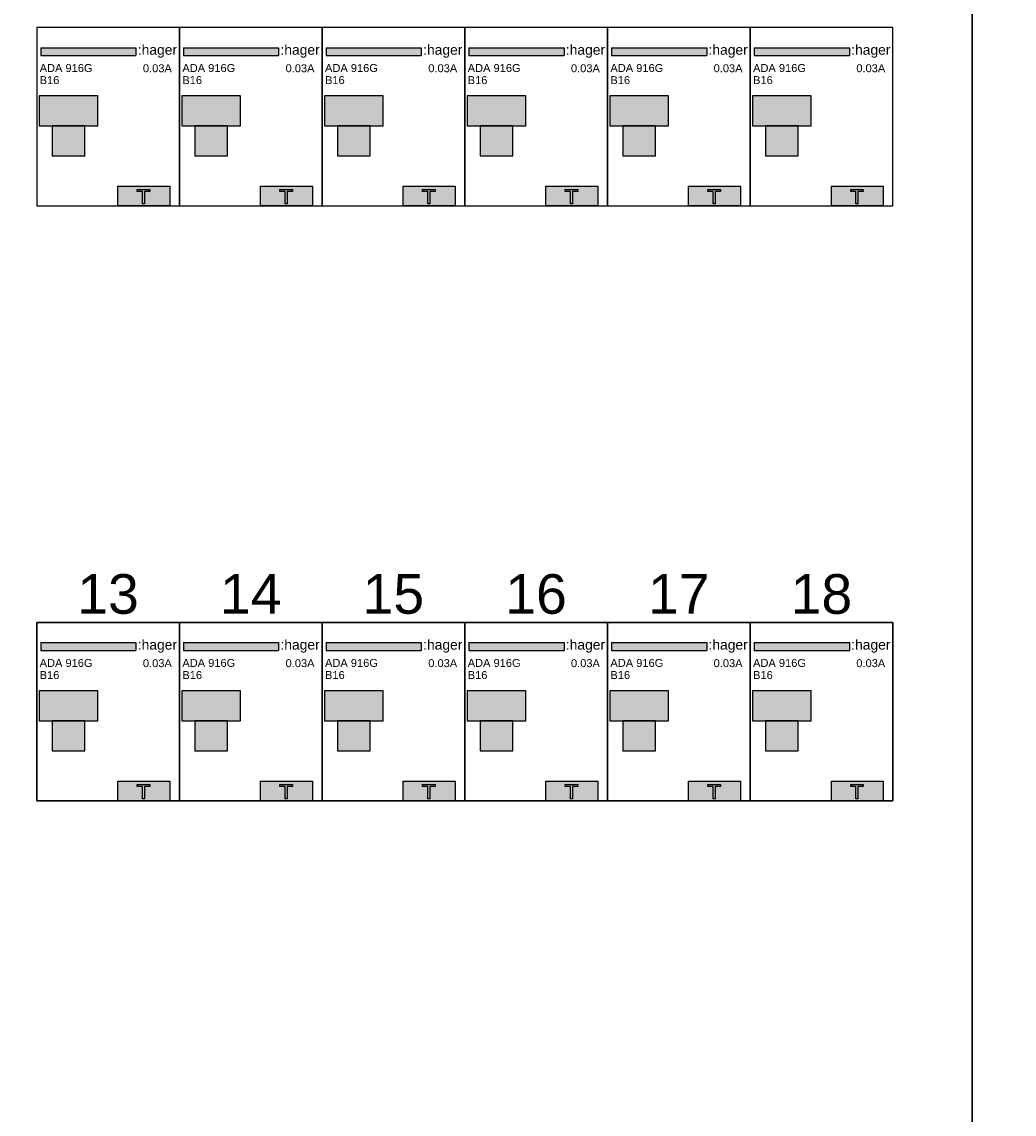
# Model space of a CAD drawing. Header units: millimetres. Extents: x -26318 to 195000, y -34446 to 95000.
# Tile 11 of 22: x -17200 to -14696, y 11423 to 14177. Entities that reach past the tile are written whole.
import ezdxf
from ezdxf.enums import TextEntityAlignment as Align

# ---------------------------------------------------------------- set-up
doc = ezdxf.new("R2010")
doc.units = ezdxf.units.MM
doc.header["$LTSCALE"] = 100
doc.layers.add('EL$6----', color=7, linetype='Continuous')
doc.styles.add('Arial', font='arial.ttf')

# ---------------------------------------------------------------- blocks, each defined once
blk = doc.blocks.new('*U143')
blk.add_hatch(color=256).paths.add_polyline_path([(250.5, -50.9), (10.4, -50.9), (10.4, -70.9), (250.5, -70.9)], flags=17)
for color, points in [(160, [(10.4, -50.9), (10.4, -70.9), (250.5, -70.9), (250.5, -50.9)]), (8, [(6.1, -247.8), (153.9, -247.8), (153.9, -172.7), (6.1, -172.7)]), (8, [(38.9, -323.6), (121.1, -323.6), (121.1, -247.8), (38.9, -247.8)])]:
    blk.add_hatch(color=color).paths.add_polyline_path(points)
h = blk.add_hatch(color=160)
h.dxf.hatch_style = 1
h.paths.add_polyline_path([(205, -400), (205, -450), (336, -450), (336, -400)])
at = {"color": 0}
for p, q in [((10.4, -50.9), (250.5, -50.9)), ((10.4, -50.9), (10.4, -70.9)), ((250.5, -50.9), (250.5, -70.9)), ((10.4, -70.9), (250.5, -70.9))]:
    blk.add_line(p, q, dxfattribs=at)
blk.add_lwpolyline([(0, 0), (0, -450), (360, -450), (360, 0), (0, 0)], dxfattribs=at)
for points in [[(6.1, -247.8), (153.9, -247.8), (153.9, -172.7), (6.1, -172.7)], [(38.9, -323.6), (121.1, -323.6), (121.1, -247.8), (38.9, -247.8)], [(38.9, -323.6), (121.1, -323.6), (121.1, -247.8), (38.9, -247.8)]]:
    blk.add_lwpolyline(points, close=True, dxfattribs=at)
at = {"flags": 128}
blk.add_lwpolyline([(205, -450), (205, -400), (336, -400), (336, -450)], close=True, dxfattribs=at)
blk.add_lwpolyline([(267.2, -413.5), (253.8, -413.5), (253.8, -408.9), (285.1, -408.9), (285.1, -413.5), (271.7, -413.5), (271.7, -444.8), (267.2, -444.8)], close=True)
at = {"color": 160, "style": 'Arial'}
blk.add_text(':hager', height=25, dxfattribs=at).set_placement((255.1, -68.7))
at = {"style": 'Arial'}
for tag, p in [('TYPE', (7.5, -112.2)), ('VERMOGEN', (7.5, -142.7))]:
    blk.add_attdef(tag, p, '', height=20, dxfattribs=at)
blk.add_attdef('UITSCHAKELWAARDE', text='', height=20, dxfattribs=at).set_placement((341, -112.8), align=Align.RIGHT)

msp = doc.modelspace()

# ---------------------------------------------------------------- linework, layer by layer
at = {"layer": 'EL$6----'}
for points in [[(-17362.5, 14688.2), (-14802.5, 14688.2), (-14802.5, 8688.2), (-17362.5, 8688.2)], [(-14802.5, 14688.2), (-12242.5, 14688.2), (-12242.5, 8688.2), (-14802.5, 8688.2)]]:
    msp.add_lwpolyline(points, close=True, dxfattribs=at)
at = {"layer": 'EL$6----', "ltscale": 0.2}
for points in [[(-15002.5, 14163.2), (-17162.5, 14163.2), (-17162.5, 13713.2), (-15002.5, 13713.2)], [(-15002.5, 12213.2), (-17162.5, 12213.2), (-17162.5, 12663.2), (-15002.5, 12663.2)]]:
    msp.add_lwpolyline(points, close=True, dxfattribs=at)

# ---------------------------------------------------------------- block references
at = {"layer": 'EL$6----'}
for p in [(-17162.5, 14163.2), (-16802.5, 14163.2), (-16442.5, 14163.2), (-16082.5, 14163.2), (-15722.5, 14163.2), (-15362.5, 14163.2), (-17162.5, 12663.2), (-16802.5, 12663.2), (-16442.5, 12663.2), (-16082.5, 12663.2), (-15722.5, 12663.2), (-15362.5, 12663.2)]:
    msp.add_blockref('*U143', p, dxfattribs=at).add_auto_attribs({'TYPE': 'ADA 916G', 'VERMOGEN': 'B16', 'UITSCHAKELWAARDE': '0.03A'})

# ---------------------------------------------------------------- texts
at = {"layer": 'EL$6----', "style": 'Arial'}
for s, p in [('13', (-16982.5, 12734.9)), ('14', (-16622.5, 12734.9)), ('15', (-16262.5, 12734.9)), ('16', (-15902.5, 12734.9)), ('17', (-15542.5, 12734.9)), ('18', (-15182.5, 12734.9))]:
    msp.add_text(s, height=100, dxfattribs=at).set_placement(p, align=Align.MIDDLE_CENTER)

doc.saveas('drawing.dxf')
